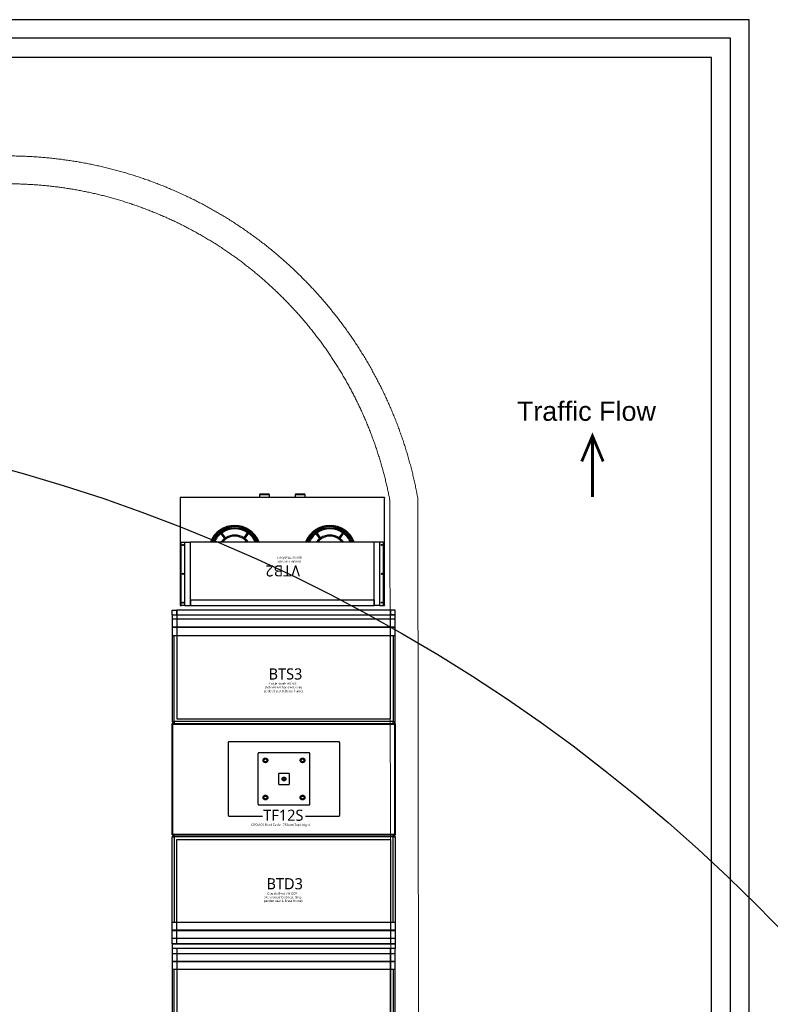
# Model space of a CAD drawing. Header units: millimetres. Extents: x 2950152 to 2989892, y -490837 to -470506.
# Tile 57 of 57: x 2972491 to 2976531, y -475803 to -470506. Entities that reach past the tile are written whole.
import ezdxf

# ---------------------------------------------------------------- set-up
doc = ezdxf.new("R2010")
doc.units = ezdxf.units.MM
doc.header["$LTSCALE"] = 1000
doc.header["$MEASUREMENT"] = 0
doc.linetypes.add('Hidden 2mm', pattern=[3, 2, -1])
doc.linetypes.add('HIDDEN2', pattern=[4.7625, 3.175, -1.5875])
doc.layers.get('0').update_dxf_attribs({"linetype": 'CONTINUOUS'})
doc.layers.get('Defpoints').update_dxf_attribs({"linetype": 'CONTINUOUS'})
doc.layers.add('A-DETL', color=1, linetype='CONTINUOUS', lineweight=15)
for name, color, linetype in [('Kian Codes', 1, 'CONTINUOUS'), ('Kian Description', 3, 'CONTINUOUS'), ('Kian Furn 02', 253, 'CONTINUOUS'), ('LV_FURNITURE', 8, 'CONTINUOUS'), ('TITLE', 5, 'CONTINUOUS')]:
    doc.layers.add(name, color=color, linetype=linetype)
doc.styles.add('kian 4', font='Microsoft YaHei.ttf')
doc.styles.add('MtXpl_Microsoft_YaHe', font='Microsoft YaHei.ttf')
doc.styles.get("Standard").update_dxf_attribs({"font": 'arial.ttf'})

# ---------------------------------------------------------------- blocks, each defined once
blk = doc.blocks.new('VTB2')
at = {"color": 0, "lineweight": 25}
for p, q in [((-549.4, 579.4), (-550, 580)), ((-550, 580), (-550, 578)), ((-550, 580), (-549.4, 579.4)), ((-548, 580), (-550, 580)), ((-550, 578), (-550, 2)), ((-542, 580), (-548, 580)), ((-545, 577), (-545, 243)), ((-525, 580), (-542, 580)), ((-525, 580), (-542, 580)), ((-525, 580), (-495, 580)), ((-525, 580), (-495, 580)), ((-525, 580), (-525, 240)), ((495, 580), (-495, 580)), ((-495, 580), (-495, 240)), ((495, 580), (-495, 580)), ((-495, 550), (-495, 580)), ((495, 550), (-495, 550)), ((525, 580), (495, 580)), ((525, 580), (495, 580)), ((495, 580), (495, 240)), ((495, 550), (495, 580)), ((525, 580), (542, 580)), ((525, 580), (525, 240)), ((525, 580), (542, 580)), ((548, 580), (542, 580)), ((545, 577), (545, 243)), ((550, 580), (548, 580)), ((549.4, 579.4), (550, 580)), ((550, 2), (550, 578)), ((-542, 240), (-525, 240)), ((-525, 240), (-495, 240)), ((-495, 240), (495, 240)), ((-309.4, 221.7), (-329.8, 193.5)), ((-304.5, 218.1), (-325, 190)), ((-207.5, 218.1), (-187, 190)), ((-202.6, 221.7), (-182.2, 193.5)), ((202.6, 221.7), (182.2, 193.5)), ((207.5, 218.1), (187, 190)), ((304.5, 218.1), (325, 190)), ((309.4, 221.7), (329.8, 193.5)), ((525, 240), (495, 240)), ((542, 240), (525, 240)), ((-337.2, 183.4), (-333.3, 188.6)), ((-332.3, 179.9), (-328.5, 185.1)), ((-179.7, 179.9), (-183.5, 185.1)), ((-174.8, 183.4), (-178.7, 188.6)), ((174.8, 183.4), (178.7, 188.6)), ((179.7, 179.9), (183.5, 185.1)), ((332.3, 179.9), (328.5, 185.1)), ((337.2, 183.4), (333.3, 188.6)), ((-550, 2), (-550, 0)), ((-550, 0), (-549.4, 0.6)), ((-548, 0), (548, 0)), ((-121, -17.5), (-121, 0)), ((-71, -17.5), (-121, -17.5)), ((-121, -17.5), (-121, -20)), ((-71, -20), (-121, -20)), ((-71, 0), (-71, -17.5)), ((-71, -20), (-71, -17.5)), ((71, -17.5), (71, 0)), ((121, -17.5), (71, -17.5)), ((71, -17.5), (71, -20)), ((121, -20), (71, -20)), ((121, 0), (121, -17.5)), ((121, -20), (121, -17.5))]:
    blk.add_line(p, q, dxfattribs=at)
at = {"color": 0}
for p, q in [((550, 0), (550, 580)), ((-550, 0), (550, 0))]:
    blk.add_line(p, q, dxfattribs=at)
at = {"color": 0, "lineweight": 25}
for centre in [(-535, 565), (535, 565), (-535, 410), (535, 410), (-535, 255), (535, 255)]:
    blk.add_circle(centre, 3, dxfattribs=at)
for centre, radius, start, end in [((-548, 578), 2, 90, 180), ((-542, 577), 3, 90, 180), ((542, 577), 3, 0, 90), ((548, 578), 2, 0, 90), ((-542, 243), 3, 180, 270), ((-256, 290), 140.5, 200.8469, 339.1531), ((-256, 290), 140, 200.9248, 339.0752), ((-256, 290), 134, 201.909, 232.7172), ((-256, 290), 127.5, 203.0888, 232.6517), ((-256, 290), 121.5, 204.3005, 233.4635), ((-256, 290), 88.5, 214.4003, 232.0574), ((-256, 290), 82.5, 217.3052, 322.6948), ((-256, 290), 88.5, 235.9426, 304.0574), ((-256, 290), 88.5, 307.9426, 325.5997), ((-256, 290), 121.5, 306.5365, 335.6995), ((-256, 290), 127.5, 307.3483, 336.9112), ((-256, 290), 134, 307.2828, 338.091), ((256, 290), 140.5, 200.8469, 339.1531), ((256, 290), 140, 200.9248, 339.0752), ((256, 290), 134, 201.909, 232.7172), ((256, 290), 127.5, 203.0888, 232.6517), ((256, 290), 121.5, 204.3005, 233.4635), ((256, 290), 88.5, 214.4003, 232.0574), ((256, 290), 82.5, 217.3052, 322.6948), ((256, 290), 88.5, 235.9426, 304.0574), ((256, 290), 88.5, 307.9426, 325.5997), ((256, 290), 121.5, 306.5365, 335.6995), ((256, 290), 127.5, 307.3483, 336.9112), ((256, 290), 134, 307.2828, 338.091), ((542, 243), 3, 270, 0), ((-256, 290), 134, 235.2828, 304.7172), ((-256, 290), 127.5, 235.3483, 304.6517), ((-256, 290), 121.5, 234.5365, 305.4635), ((256, 290), 134, 235.2828, 304.7172), ((256, 290), 127.5, 235.3483, 304.6517), ((256, 290), 121.5, 234.5365, 305.4635), ((-548, 2), 2, 180, 270), ((548, 2), 2, 270, 0)]:
    blk.add_arc(centre, radius, start, end, dxfattribs=at)
for points, knots in [([(-304.6, 223.1), (-304.6, 223.1), (-304.6, 223.1), (-305, 223.2), (-305.4, 223.2), (-306.3, 223.2), (-306.7, 223.2), (-307.5, 222.9), (-307.9, 222.8), (-308.5, 222.5), (-308.7, 222.3), (-309.1, 222), (-309.2, 221.8), (-309.4, 221.7)], [-1.3728648, -1.3728648, -1.3728648, -1.3728648, -1.3715346, -1.3715346, -1.1739084, -1.1739084, -0.9871415, -0.9871415, -0.8388696, -0.8388696, -0.7224572, -0.7224572, -0.6394349, -0.6394349, -0.6394349, -0.6394349]), ([(-304.5, 218.1), (-304.4, 218.3), (-304.3, 218.5), (-304.1, 218.9), (-304, 219.2), (-303.9, 219.9), (-303.9, 220.3), (-303.9, 221.1), (-304, 221.5), (-304.2, 222.4), (-304.4, 222.7), (-304.6, 223.1), (-304.6, 223.1), (-304.6, 223.1)], [-0.5746977, -0.5746977, -0.5746977, -0.5746977, -0.5095253, -0.5095253, -0.4181416, -0.4181416, -0.3017483, -0.3017483, -0.1551364, -0.1551364, 0, 0, 0.0010442, 0.0010442, 0.0010442, 0.0010442]), ([(-207.4, 223.1), (-207.4, 223.1), (-207.4, 223.1), (-207.6, 222.7), (-207.8, 222.4), (-208, 221.5), (-208.1, 221.1), (-208.1, 220.3), (-208.1, 219.9), (-208, 219.2), (-207.9, 218.9), (-207.7, 218.5), (-207.6, 218.3), (-207.5, 218.1)], [-1.372742, -1.372742, -1.372742, -1.372742, -1.3714328, -1.3714328, -1.1737803, -1.1737803, -0.9862774, -0.9862774, -0.8384966, -0.8384966, -0.7222633, -0.7222633, -0.6394285, -0.6394285, -0.6394285, -0.6394285]), ([(-202.6, 221.7), (-202.8, 221.8), (-202.9, 222), (-203.3, 222.3), (-203.5, 222.5), (-204.1, 222.8), (-204.5, 222.9), (-205.3, 223.2), (-205.7, 223.2), (-206.6, 223.2), (-207, 223.2), (-207.4, 223.1), (-207.4, 223.1), (-207.4, 223.1)], [-0.5747176, -0.5747176, -0.5747176, -0.5747176, -0.5096816, -0.5096816, -0.4184235, -0.4184235, -0.3023966, -0.3023966, -0.1551827, -0.1551827, 0, 0, 0.0010278, 0.0010278, 0.0010278, 0.0010278]), ([(202.6, 221.7), (202.8, 221.8), (202.9, 222), (203.3, 222.3), (203.5, 222.5), (204.1, 222.8), (204.5, 222.9), (205.3, 223.2), (205.7, 223.2), (206.6, 223.2), (207, 223.2), (207.4, 223.1), (207.4, 223.1), (207.4, 223.1)], [-0.5747176, -0.5747176, -0.5747176, -0.5747176, -0.5096816, -0.5096816, -0.4184235, -0.4184235, -0.3023966, -0.3023966, -0.1551827, -0.1551827, 0, 0, 0.0010278, 0.0010278, 0.0010278, 0.0010278]), ([(207.4, 223.1), (207.4, 223.1), (207.4, 223.1), (207.6, 222.7), (207.8, 222.4), (208, 221.5), (208.1, 221.1), (208.1, 220.3), (208.1, 219.9), (208, 219.2), (207.9, 218.9), (207.7, 218.5), (207.6, 218.3), (207.5, 218.1)], [-1.372742, -1.372742, -1.372742, -1.372742, -1.3714328, -1.3714328, -1.1737803, -1.1737803, -0.9862774, -0.9862774, -0.8384966, -0.8384966, -0.7222633, -0.7222633, -0.6394285, -0.6394285, -0.6394285, -0.6394285]), ([(304.5, 218.1), (304.4, 218.3), (304.3, 218.5), (304.1, 218.9), (304, 219.2), (303.9, 219.9), (303.9, 220.3), (303.9, 221.1), (304, 221.5), (304.2, 222.4), (304.4, 222.7), (304.6, 223.1), (304.6, 223.1), (304.6, 223.1)], [-0.5746977, -0.5746977, -0.5746977, -0.5746977, -0.5095253, -0.5095253, -0.4181416, -0.4181416, -0.3017483, -0.3017483, -0.1551364, -0.1551364, 0, 0, 0.0010442, 0.0010442, 0.0010442, 0.0010442]), ([(304.6, 223.1), (304.6, 223.1), (304.6, 223.1), (305, 223.2), (305.4, 223.2), (306.3, 223.2), (306.7, 223.2), (307.5, 222.9), (307.9, 222.8), (308.5, 222.5), (308.7, 222.3), (309.1, 222), (309.2, 221.8), (309.4, 221.7)], [-1.3728648, -1.3728648, -1.3728648, -1.3728648, -1.3715346, -1.3715346, -1.1739084, -1.1739084, -0.9871415, -0.9871415, -0.8388696, -0.8388696, -0.7224572, -0.7224572, -0.6394349, -0.6394349, -0.6394349, -0.6394349]), ([(-337.2, 183.4), (-337.2, 183.4), (-337.2, 183.3), (-337.1, 183.1), (-337.1, 183), (-337, 182.5), (-337, 182.2), (-336.9, 181.5), (-336.8, 181), (-336.7, 180.1), (-336.6, 179.6), (-336.5, 179.2), (-336.5, 179.2), (-336.5, 179.2)], [-0.5763815, -0.5763815, -0.5763815, -0.5763815, -0.4962366, -0.4962366, -0.4034003, -0.4034003, -0.2820734, -0.2820734, -0.1419736, -0.1419736, 0, 0, 0.0008598, 0.0008598, 0.0008598, 0.0008598]), ([(-336.5, 179.2), (-336.5, 179.2), (-336.5, 179.2), (-336.1, 179.2), (-335.6, 179.3), (-334.7, 179.5), (-334.2, 179.5), (-333.5, 179.7), (-333.2, 179.7), (-332.7, 179.8), (-332.6, 179.8), (-332.4, 179.8), (-332.3, 179.9), (-332.3, 179.9)], [-1.3513616, -1.3513616, -1.3513616, -1.3513616, -1.350315, -1.350315, -1.1774923, -1.1774923, -1.0069507, -1.0069507, -0.859261, -0.859261, -0.7462527, -0.7462527, -0.6486933, -0.6486933, -0.6486933, -0.6486933]), ([(-329.2, 189.3), (-329.2, 189.3), (-329.2, 189.3), (-329.6, 189.2), (-330.1, 189.1), (-330.9, 189), (-331.4, 188.9), (-332.1, 188.8), (-332.4, 188.8), (-332.9, 188.7), (-333.1, 188.7), (-333.3, 188.7), (-333.3, 188.6), (-333.3, 188.6)], [-1.1464632, -1.1464632, -1.1464632, -1.1464632, -1.1456362, -1.1456362, -1.0101168, -1.0101168, -0.8751523, -0.8751523, -0.752936, -0.752936, -0.6581806, -0.6581806, -0.5728181, -0.5728181, -0.5728181, -0.5728181]), ([(-328.5, 185.1), (-328.5, 185.1), (-328.5, 185.2), (-328.5, 185.4), (-328.6, 185.6), (-328.6, 186), (-328.7, 186.4), (-328.8, 187.1), (-328.9, 187.5), (-329, 188.4), (-329.1, 188.8), (-329.2, 189.3), (-329.2, 189.3), (-329.2, 189.3)], [-0.5728181, -0.5728181, -0.5728181, -0.5728181, -0.4874555, -0.4874555, -0.3927002, -0.3927002, -0.2704839, -0.2704839, -0.1355194, -0.1355194, 0, 0, 0.000827, 0.000827, 0.000827, 0.000827]), ([(-328.3, 192.4), (-328, 192.2), (-327.8, 191.9), (-327.6, 191.5), (-327.6, 191.5), (-327.6, 191.5)], [-0.1659587, -0.1659587, -0.1659587, -0.1659587, 0, 0, 0.0010729, 0.0010729, 0.0010729, 0.0010729]), ([(-327.6, 191.5), (-327.5, 191.5), (-327.5, 191.5), (-327.1, 191.4), (-326.8, 191.2), (-326.5, 191)], [-1.1064751, -1.1064751, -1.1064751, -1.1064751, -1.1055986, -1.1055986, -0.9700167, -0.9700167, -0.9700167, -0.9700167]), ([(-185.5, 191), (-185.2, 191.2), (-184.9, 191.4), (-184.5, 191.5), (-184.5, 191.5), (-184.4, 191.5)], [-0.1659627, -0.1659627, -0.1659627, -0.1659627, 0, 0, 0.0010688, 0.0010688, 0.0010688, 0.0010688]), ([(-184.4, 191.5), (-184.4, 191.5), (-184.4, 191.5), (-184.2, 191.9), (-184, 192.2), (-183.7, 192.4)], [-1.1064942, -1.1064942, -1.1064942, -1.1064942, -1.1056209, -1.1056209, -0.970029, -0.970029, -0.970029, -0.970029]), ([(-182.8, 189.3), (-182.8, 189.3), (-182.8, 189.3), (-182.9, 188.8), (-183, 188.4), (-183.1, 187.5), (-183.2, 187.1), (-183.3, 186.3), (-183.4, 186), (-183.4, 185.6), (-183.5, 185.4), (-183.5, 185.2), (-183.5, 185.1), (-183.5, 185.1)], [-1.1464984, -1.1464984, -1.1464984, -1.1464984, -1.1457163, -1.1457163, -1.0095864, -1.0095864, -0.8729489, -0.8729489, -0.7521299, -0.7521299, -0.6580723, -0.6580723, -0.5728582, -0.5728582, -0.5728582, -0.5728582]), ([(-178.7, 188.6), (-178.7, 188.6), (-178.7, 188.7), (-178.9, 188.7), (-179.1, 188.7), (-179.6, 188.8), (-179.9, 188.8), (-180.6, 188.9), (-181, 189), (-181.9, 189.1), (-182.4, 189.2), (-182.8, 189.3), (-182.8, 189.3), (-182.8, 189.3)], [-0.5728582, -0.5728582, -0.5728582, -0.5728582, -0.487644, -0.487644, -0.3935864, -0.3935864, -0.2727674, -0.2727674, -0.1361299, -0.1361299, 0, 0, 0.0007821, 0.0007821, 0.0007821, 0.0007821]), ([(-179.7, 179.9), (-179.7, 179.9), (-179.6, 179.8), (-179.4, 179.8), (-179.3, 179.8), (-178.8, 179.7), (-178.5, 179.7), (-177.8, 179.5), (-177.3, 179.5), (-176.4, 179.3), (-176, 179.2), (-175.5, 179.2), (-175.5, 179.2), (-175.5, 179.2)], [-0.5764357, -0.5764357, -0.5764357, -0.5764357, -0.4972627, -0.4972627, -0.405236, -0.405236, -0.2855996, -0.2855996, -0.1432903, -0.1432903, 0, 0, 0.0008178, 0.0008178, 0.0008178, 0.0008178]), ([(-175.5, 179.2), (-175.5, 179.2), (-175.5, 179.2), (-175.4, 179.6), (-175.3, 180.1), (-175.2, 181), (-175.1, 181.5), (-175, 182.2), (-175, 182.5), (-174.9, 183), (-174.9, 183.1), (-174.8, 183.3), (-174.8, 183.4), (-174.8, 183.4)], [-1.3505499, -1.3505499, -1.3505499, -1.3505499, -1.3495553, -1.3495553, -1.1752874, -1.1752874, -1.0022126, -1.0022126, -0.8567124, -0.8567124, -0.7447906, -0.7447906, -0.6485014, -0.6485014, -0.6485014, -0.6485014]), ([(175.5, 179.2), (175.5, 179.2), (175.5, 179.2), (175.4, 179.6), (175.3, 180.1), (175.2, 181), (175.1, 181.5), (175, 182.2), (175, 182.5), (174.9, 183), (174.9, 183.1), (174.8, 183.3), (174.8, 183.4), (174.8, 183.4)], [-1.3505499, -1.3505499, -1.3505499, -1.3505499, -1.3495553, -1.3495553, -1.1752874, -1.1752874, -1.0022126, -1.0022126, -0.8567124, -0.8567124, -0.7447906, -0.7447906, -0.6485014, -0.6485014, -0.6485014, -0.6485014]), ([(179.7, 179.9), (179.7, 179.9), (179.6, 179.8), (179.4, 179.8), (179.3, 179.8), (178.8, 179.7), (178.5, 179.7), (177.8, 179.5), (177.3, 179.5), (176.4, 179.3), (176, 179.2), (175.5, 179.2), (175.5, 179.2), (175.5, 179.2)], [-0.5764357, -0.5764357, -0.5764357, -0.5764357, -0.4972627, -0.4972627, -0.405236, -0.405236, -0.2855996, -0.2855996, -0.1432903, -0.1432903, 0, 0, 0.0008178, 0.0008178, 0.0008178, 0.0008178]), ([(178.7, 188.6), (178.7, 188.6), (178.7, 188.7), (178.9, 188.7), (179.1, 188.7), (179.6, 188.8), (179.9, 188.8), (180.6, 188.9), (181, 189), (181.9, 189.1), (182.4, 189.2), (182.8, 189.3), (182.8, 189.3), (182.8, 189.3)], [-0.5728582, -0.5728582, -0.5728582, -0.5728582, -0.487644, -0.487644, -0.3935864, -0.3935864, -0.2727674, -0.2727674, -0.1361299, -0.1361299, 0, 0, 0.0007821, 0.0007821, 0.0007821, 0.0007821]), ([(182.8, 189.3), (182.8, 189.3), (182.8, 189.3), (182.9, 188.8), (183, 188.4), (183.1, 187.5), (183.2, 187.1), (183.3, 186.3), (183.4, 186), (183.4, 185.6), (183.5, 185.4), (183.5, 185.2), (183.5, 185.1), (183.5, 185.1)], [-1.1464984, -1.1464984, -1.1464984, -1.1464984, -1.1457163, -1.1457163, -1.0095864, -1.0095864, -0.8729489, -0.8729489, -0.7521299, -0.7521299, -0.6580723, -0.6580723, -0.5728582, -0.5728582, -0.5728582, -0.5728582]), ([(184.4, 191.5), (184.4, 191.5), (184.4, 191.5), (184.2, 191.9), (184, 192.2), (183.7, 192.4)], [-1.1064942, -1.1064942, -1.1064942, -1.1064942, -1.1056209, -1.1056209, -0.970029, -0.970029, -0.970029, -0.970029]), ([(185.5, 191), (185.2, 191.2), (184.9, 191.4), (184.5, 191.5), (184.5, 191.5), (184.4, 191.5)], [-0.1659627, -0.1659627, -0.1659627, -0.1659627, 0, 0, 0.0010688, 0.0010688, 0.0010688, 0.0010688]), ([(327.6, 191.5), (327.5, 191.5), (327.5, 191.5), (327.1, 191.4), (326.8, 191.2), (326.5, 191)], [-1.1064751, -1.1064751, -1.1064751, -1.1064751, -1.1055986, -1.1055986, -0.9700167, -0.9700167, -0.9700167, -0.9700167]), ([(328.3, 192.4), (328, 192.2), (327.8, 191.9), (327.6, 191.5), (327.6, 191.5), (327.6, 191.5)], [-0.1659587, -0.1659587, -0.1659587, -0.1659587, 0, 0, 0.0010729, 0.0010729, 0.0010729, 0.0010729]), ([(328.5, 185.1), (328.5, 185.1), (328.5, 185.2), (328.5, 185.4), (328.6, 185.6), (328.6, 186), (328.7, 186.4), (328.8, 187.1), (328.9, 187.5), (329, 188.4), (329.1, 188.8), (329.2, 189.3), (329.2, 189.3), (329.2, 189.3)], [-0.5728181, -0.5728181, -0.5728181, -0.5728181, -0.4874555, -0.4874555, -0.3927002, -0.3927002, -0.2704839, -0.2704839, -0.1355194, -0.1355194, 0, 0, 0.000827, 0.000827, 0.000827, 0.000827]), ([(329.2, 189.3), (329.2, 189.3), (329.2, 189.3), (329.6, 189.2), (330.1, 189.1), (330.9, 189), (331.4, 188.9), (332.1, 188.8), (332.4, 188.8), (332.9, 188.7), (333.1, 188.7), (333.3, 188.7), (333.3, 188.6), (333.3, 188.6)], [-1.1464632, -1.1464632, -1.1464632, -1.1464632, -1.1456362, -1.1456362, -1.0101168, -1.0101168, -0.8751523, -0.8751523, -0.752936, -0.752936, -0.6581806, -0.6581806, -0.5728181, -0.5728181, -0.5728181, -0.5728181]), ([(336.5, 179.2), (336.5, 179.2), (336.5, 179.2), (336.1, 179.2), (335.6, 179.3), (334.7, 179.5), (334.2, 179.5), (333.5, 179.7), (333.2, 179.7), (332.7, 179.8), (332.6, 179.8), (332.4, 179.8), (332.3, 179.9), (332.3, 179.9)], [-1.3513616, -1.3513616, -1.3513616, -1.3513616, -1.350315, -1.350315, -1.1774923, -1.1774923, -1.0069507, -1.0069507, -0.859261, -0.859261, -0.7462527, -0.7462527, -0.6486933, -0.6486933, -0.6486933, -0.6486933]), ([(337.2, 183.4), (337.2, 183.4), (337.2, 183.3), (337.1, 183.1), (337.1, 183), (337, 182.5), (337, 182.2), (336.9, 181.5), (336.8, 181), (336.7, 180.1), (336.6, 179.6), (336.5, 179.2), (336.5, 179.2), (336.5, 179.2)], [-0.5763815, -0.5763815, -0.5763815, -0.5763815, -0.4962366, -0.4962366, -0.4034003, -0.4034003, -0.2820734, -0.2820734, -0.1419736, -0.1419736, 0, 0, 0.0008598, 0.0008598, 0.0008598, 0.0008598])]:
    blk.add_open_spline(points, degree=3, knots=knots, dxfattribs=at)
at = {"layer": 'Kian Codes', "insert": (-95, 424.4), "char_height": 60, "attachment_point": 1, "style": 'kian 4'}
blk.add_mtext_dynamic_manual_height_columns('VTB2', width=60, gutter_width=200, heights=[0], dxfattribs=at)
at = {"layer": 'Kian Description', "insert": (-341.6, 350.6), "char_height": 12, "attachment_point": 1, "style": 'MtXpl_Microsoft_YaHe'}
blk.add_mtext_dynamic_manual_height_columns('{\\W9.85025;      }Double Trash Bin \\P{\\W9.78108;      }(Indoor/Outdoor)', width=681.878, gutter_width=200, heights=[0], dxfattribs=at)
blk = doc.blocks.new('BTS3')
at = {"color": 0}
for p, q in [((-600, 585), (-600, 610)), ((-600, 610), (-575, 610)), ((-600, 585), (-575, 585)), ((-600, 585), (600, 585)), ((-600, 585), (-600, 560.3)), ((-575, 610), (-575, 585)), ((-575, 585), (-575, 610)), ((575, 610), (-575, 610)), ((-575, 585), (575, 585)), ((600, 610), (575, 610)), ((575, 610), (575, 585)), ((575, 610), (575, 585)), ((600, 585), (575, 585)), ((600, 585), (600, 610)), ((600, 560.3), (600, 585)), ((600, 560.3), (-600, 560.3)), ((-600, 560.3), (-600, 472)), ((600, 472), (600, 560.3)), ((600, 518.6), (-600, 518.6)), ((600, 516.2), (-600, 516.2)), ((-600, 472), (-600, 10)), ((600, 472), (-600, 472)), ((-590, 10), (-590, 472)), ((590, 472), (590, 10)), ((600, 10), (600, 472)), ((-600, 10), (-590, 10)), ((-590, 10), (-590, 0)), ((590, 10), (-590, 10)), ((-590, 0), (590, 0)), ((590, 0), (590, 10)), ((590, 10), (600, 10))]:
    blk.add_line(p, q, dxfattribs=at)
for centre, start, end in [((-590, 10), 180, 270), ((590, 10), 270, 0)]:
    blk.add_arc(centre, 10, start, end, dxfattribs=at)
at = {"layer": 'Kian Furn 02', "linetype": 'HIDDEN2', "ltscale": 5}
blk.add_lwpolyline([(-575, 585), (-575, 25), (575, 25), (575, 585)], dxfattribs=at)
at = {"layer": 'Kian Codes', "insert": (-81.3, 296.3), "char_height": 60, "attachment_point": 1, "style": 'kian 4'}
blk.add_mtext_dynamic_manual_height_columns('BTS3', width=191.468, gutter_width=200, heights=[0], dxfattribs=at)
at = {"layer": 'Kian Description', "insert": (-113.1, 220.2), "char_height": 12, "attachment_point": 1, "style": 'MtXpl_Microsoft_YaHe'}
blk.add_mtext_dynamic_manual_height_columns('{\\W7.904278; }Single Booth W1200 \\P{\\W2.893552; }(Ash{\\fMicrosoft YaHei|b0|i0|c134|p34; veneer} backrest, Grey \\P{\\W2.046192; }padded seat & Brass frame)', width=227.628, gutter_width=200, heights=[0], dxfattribs=at)
blk = doc.blocks.new('BTD3')
at = {"color": 0}
for p, q in [((-600, 1185), (-590, 1185)), ((-600, 724.2), (-600, 1185)), ((-590, 1185), (-590, 1195)), ((-590, 1195), (590, 1195)), ((590, 1185), (-590, 1185)), ((-590, 1185), (-590, 724.2)), ((590, 1195), (590, 1185)), ((590, 1185), (600, 1185)), ((590, 724.2), (590, 1185)), ((600, 1185), (600, 724.2)), ((600, 724.2), (-600, 724.2)), ((-600, 682.6), (-600, 724.2)), ((600, 724.2), (600, 682.6)), ((-600, 680.2), (-600, 682.6)), ((600, 682.6), (-600, 682.6)), ((600, 680.2), (-600, 680.2)), ((-600, 638.6), (-600, 680.2)), ((-600, 610), (-600, 638.6)), ((600, 638.6), (-600, 638.6)), ((600, 682.6), (600, 680.2)), ((600, 680.2), (600, 638.6)), ((600, 638.6), (600, 610)), ((-600, 610), (600, 610)), ((-600, 610), (-600, 585)), ((600, 610), (-600, 610)), ((-600, 610), (-600, 585)), ((-600, 585), (-600, 556.4)), ((600, 585), (-600, 585)), ((600, 585), (-600, 585)), ((600, 610), (600, 585)), ((600, 610), (600, 585)), ((600, 556.4), (600, 585)), ((600, 556.4), (-600, 556.4)), ((-600, 556.4), (-600, 514.8)), ((600, 514.8), (600, 556.4)), ((600, 514.8), (-600, 514.8)), ((-600, 514.8), (-600, 512.4)), ((600, 512.4), (-600, 512.4)), ((-600, 512.4), (-600, 470.8)), ((600, 512.4), (600, 514.8)), ((600, 470.8), (600, 512.4)), ((600, 470.8), (-600, 470.8)), ((-600, 470.8), (-600, 10)), ((-590, 10), (-590, 470.8)), ((590, 470.8), (590, 10)), ((600, 10), (600, 470.8)), ((-600, 10), (-590, 10)), ((-590, 10), (-590, 0)), ((590, 10), (-590, 10)), ((-590, 0), (590, 0)), ((590, 0), (590, 10)), ((590, 10), (600, 10))]:
    blk.add_line(p, q, dxfattribs=at)
for centre, start, end in [((-590, 1185), 90, 180), ((590, 1185), 0, 90), ((-590, 10), 180, 270), ((590, 10), 270, 0)]:
    blk.add_arc(centre, 10, start, end, dxfattribs=at)
at = {"layer": 'Kian Furn 02', "linetype": 'HIDDEN2', "ltscale": 5}
for points in [[(-575, 610), (-575, 1170), (575, 1170), (575, 610)], [(-575, 585), (-575, 25), (575, 25), (575, 585)]]:
    blk.add_lwpolyline(points, dxfattribs=at)
at = {"layer": 'Kian Codes', "insert": (-92.5, 962.8), "char_height": 60, "attachment_point": 1, "style": 'kian 4'}
blk.add_mtext_dynamic_manual_height_columns('BTD3', width=191.468, gutter_width=200, heights=[0], dxfattribs=at)
at = {"layer": 'Kian Description', "insert": (-115.7, 886.7), "char_height": 12, "attachment_point": 1, "style": 'MtXpl_Microsoft_YaHe'}
blk.add_mtext_dynamic_manual_height_columns('{\\W7.028866; }Double Booth W1200 \\P{\\W2.893552; }(Ash{\\fMicrosoft YaHei|b0|i0|c134|p34; veneer} backrest, Grey \\P{\\W2.046192; }padded seat & Brass frame)', width=227.628, gutter_width=200, heights=[0], dxfattribs=at)
blk = doc.blocks.new('TF12S')
at = {"color": 0}
for p, q in [((-600, 600), (600, 600)), ((-600, 0), (-600, 600)), ((-597, 3), (-597, 600)), ((-597, 597), (600, 597)), ((597, 597), (597, 0)), ((600, 600), (600, 0)), ((597, 3), (-600, 3)), ((600, 0), (-600, 0))]:
    blk.add_line(p, q, dxfattribs=at)
at = {"layer": 'Kian Furn 02', "linetype": 'HIDDEN2', "ltscale": 5}
blk.add_lwpolyline([(116.6, 101.5), (296.5, 101.5, 0.414214), (301.5, 106.5), (301.5, 496.5, 0.414214), (296.5, 501.5), (-293.5, 501.5, 0.414214), (-298.5, 496.5), (-298.5, 106.5, 0.414214), (-293.5, 101.5), (-113.6, 101.5)], format="xyb", dxfattribs=at)
for points in [[(141.5, 436.5, 0.414214), (136.5, 441.5), (-133.5, 441.5, 0.414214), (-138.5, 436.5), (-138.5, 166.5, 0.414214), (-133.5, 161.5), (136.5, 161.5, 0.414214), (141.5, 166.5)], [(31.5, 326.5, 0.414214), (26.5, 331.5), (-23.5, 331.5, 0.414214), (-28.5, 326.5), (-28.5, 276.5, 0.414214), (-23.5, 271.5), (26.5, 271.5, 0.414214), (31.5, 276.5)]]:
    blk.add_lwpolyline(points, format="xyb", close=True, dxfattribs=at)
for centre, radius in [((-98.5, 401.5), 12.5), ((-98.5, 401.5), 8), ((101.5, 401.5), 12.5), ((101.5, 401.5), 8), ((1.5, 301.5), 10), ((1.5, 301.5), 10), ((1.5, 301.5), 6), ((-98.5, 201.5), 12.5), ((101.5, 201.5), 12.5), ((-98.5, 201.5), 8), ((101.5, 201.5), 8)]:
    blk.add_circle(centre, radius, dxfattribs=at)
at = {"layer": 'Kian Codes', "insert": (-110.1, 136.3), "char_height": 60, "attachment_point": 1, "style": 'kian 4'}
blk.add_mtext_dynamic_manual_height_columns('TF12S', width=60, gutter_width=200, heights=[0], dxfattribs=at)
at = {"layer": 'Kian Description', "insert": (-332.5, 61.1), "char_height": 12, "attachment_point": 1, "style": 'MtXpl_Microsoft_YaHe'}
blk.add_mtext_dynamic_manual_height_columns('{\\W9.4899;    }1200x600 Fixed Table - 750mm Top Height', width=681.878, gutter_width=200, heights=[0], dxfattribs=at)

msp = doc.modelspace()

# ---------------------------------------------------------------- linework, layer by layer
for points in [[(2962936.6, -490484.2), (2976317.6, -490484.2), (2976317.6, -470605.7), (2962936.6, -470605.7)], [(2963040.1, -490380.8), (2976214.2, -490380.8), (2976214.2, -470709.1), (2963040.1, -470709.1)]]:
    msp.add_lwpolyline(points, close=True)
at = {"const_width": 15}
for points in [[(2975631.3, -472882.8), (2975573.7, -472745.4), (2975516.1, -472882.8)], [(2975573.7, -473073.6), (2975573.7, -472745.4)]]:
    msp.add_lwpolyline(points, dxfattribs=at)
at = {"lineweight": -2}
msp.add_circle((2970013.8, -481719.3), 9117.6, dxfattribs=at)
at = {"layer": 'A-DETL', "linetype": 'Hidden 2mm', "ltscale": 30}
for points in [[(2974649.5, -482288.5), (2974633.2, -473078, 0.433468), (2971880.7, -471307), (2963436.1, -474960.4)], [(2974623.3, -486162.3), (2965607.9, -488759.6), (2965565.6, -488615.7), (2965590.8, -484927.5), (2965951.9, -484805.7), (2965659.4, -482312.7), (2965586, -482312.2), (2965616.8, -474190.7), (2965554.7, -474043.9), (2971880.7, -471307, -0.433468), (2974633.2, -473078), (2974649.4, -482237.3), (2971418.2, -482237), (2971418.1, -483990.1), (2974623.3, -483990.4), (2974623.3, -484054.9)], [(2963436.1, -475123.9), (2971929.2, -471449.5, -0.429852), (2974483.3, -473092), (2974499.5, -482288.5)]]:
    msp.add_lwpolyline(points, format="xyb", dxfattribs=at)
at = {"layer": 'Defpoints', "color": 3}
msp.add_lwpolyline([(2962837.4, -490583.5), (2976416.8, -490583.5), (2976416.8, -470506.4), (2962837.4, -470506.4)], close=True, dxfattribs=at)

# ---------------------------------------------------------------- block references
at = {"layer": 'LV_FURNITURE', "rotation": 180}
msp.add_blockref('VTB2', (2973904.6, -473077.3), dxfattribs=at)
at = {"layer": 'LV_FURNITURE'}
for name, p in [('BTS3', (2973911.8, -474292.3)), ('TF12S', (2973911.8, -474892.3)), ('BTD3', (2973911.8, -476087.3))]:
    msp.add_blockref(name, p, dxfattribs=at)

# ---------------------------------------------------------------- texts
at = {"layer": 'TITLE', "lineweight": 5, "insert": (2975167, -472560.5, 0.3), "char_height": 103.68, "width": 1529.255, "attachment_point": 1}
msp.add_mtext('Traffic Flow', dxfattribs=at)

doc.saveas('drawing.dxf')
